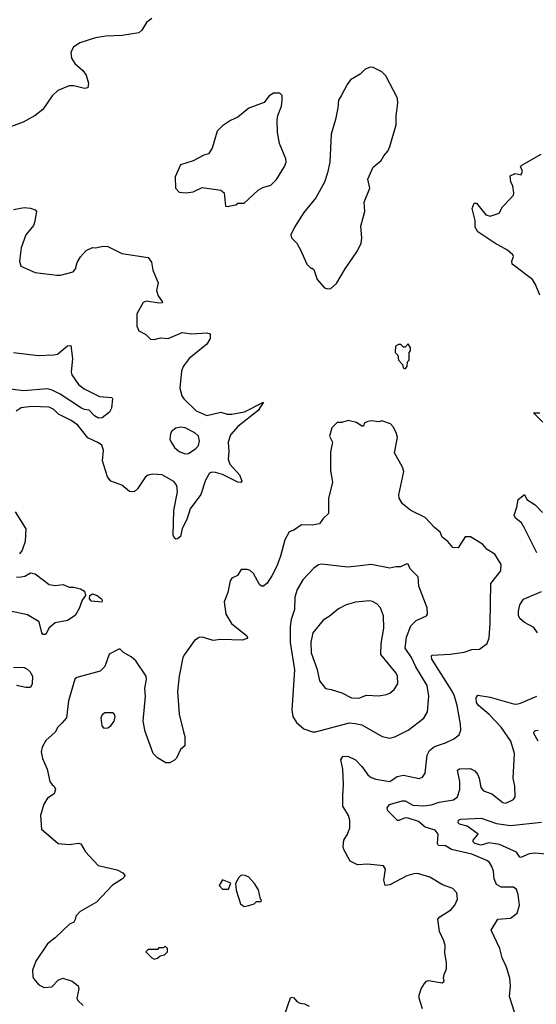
# Model space of a CAD drawing. Extents: x 1550320 to 1685906, y 509093 to 640511.
# Tile 151 of 256: x 1610546 to 1613882, y 591485 to 597844. Entities that reach past the tile are written whole.
import ezdxf

# ---------------------------------------------------------------- set-up
doc = ezdxf.new("R2010")
doc.units = 0

msp = doc.modelspace()

# ---------------------------------------------------------------- linework, layer by layer
at = {"layer": '0CON20XD'}
for points in [[(1611398.8, 597851.2), (1611364.3, 597825.7), (1611334.1, 597775.9), (1611315, 597760), (1611208.3, 597741.7), (1611101.3, 597738.7), (1611035, 597726.9), (1610935, 597695.4), (1610893.4, 597666.6), (1610875.7, 597635), (1610880.8, 597595), (1610900.7, 597560.7), (1610952.5, 597515), (1610974.2, 597485), (1610990, 597435), (1610985.8, 597404.2), (1610965, 597400), (1610895, 597417.5), (1610865, 597416), (1610792.7, 597387.3), (1610755, 597352.5), (1610695.7, 597264.3), (1610646.2, 597225), (1610567.9, 597182.1), (1610487, 597153)], [(1612536.4, 596106.4), (1612555, 596108.8), (1612590.5, 596139.5), (1612646.7, 596235), (1612723.8, 596345), (1612750.5, 596399.5), (1612756, 596435), (1612749.5, 596510.5), (1612774, 596605), (1612770, 596665), (1612806.7, 596755), (1612793.8, 596815), (1612829.3, 596890.7), (1612880, 596935), (1612896.2, 596965), (1612923.8, 596995), (1612935.8, 597025), (1612977.1, 597165), (1612977.3, 597222.7), (1612988, 597305), (1612985, 597337.5), (1612910.5, 597480.5), (1612885, 597507.5), (1612825, 597536.7), (1612803.6, 597536.4), (1612775, 597522.5), (1612745, 597492.5), (1612682.5, 597455), (1612660, 597425), (1612621.7, 597351.7), (1612604, 597325), (1612600.8, 597275), (1612585, 597200), (1612556.7, 597105), (1612548, 596925), (1612533.8, 596855), (1612513.8, 596795), (1612457.3, 596692.7), (1612381.2, 596598.8), (1612320, 596505), (1612297.5, 596455), (1612300, 596435), (1612335, 596400), (1612358.3, 596358.3), (1612400, 596265), (1612425, 596240), (1612435, 596240), (1612445, 596230), (1612467, 596167), (1612513, 596113), (1612536.4, 596106.4)], [(1611895, 596637.5), (1611905, 596642.5), (1611941.7, 596648.3), (1611955, 596660), (1611995, 596660), (1612085, 596742.5), (1612115, 596760), (1612167.5, 596775), (1612205, 596812.5), (1612256.2, 596895), (1612265.9, 596924.1), (1612263.3, 596945), (1612223.6, 597043.6), (1612210, 597115), (1612207.5, 597195), (1612212.5, 597225), (1612236.7, 597285), (1612240, 597325), (1612240, 597355), (1612225, 597370), (1612185, 597370), (1612155, 597350), (1612125, 597310), (1612025, 597273.3), (1611955, 597213.8), (1611907.3, 597192.7), (1611855, 597158.8), (1611821.2, 597125), (1611788, 597015), (1611765, 596977.5), (1611735, 596970), (1611665, 596933.3), (1611585, 596907.5), (1611549.7, 596830.3), (1611552.5, 596755), (1611575, 596731.2), (1611620, 596725), (1611665, 596732), (1611725, 596760), (1611845, 596742.5), (1611866.7, 596725), (1611875, 596640), (1611895, 596637.5)], [(1613903.8, 596065), (1613877.5, 596135), (1613856.4, 596166.4), (1613726, 596265), (1613724.3, 596285), (1613735.7, 596314.3), (1613730, 596325), (1613695.1, 596355.1), (1613615, 596400.5), (1613505.4, 596475), (1613487.7, 596505), (1613486.4, 596546.4), (1613467.5, 596625), (1613480, 596660), (1613495, 596658.8), (1613555, 596584.3), (1613585, 596576.2), (1613642.5, 596595), (1613663.3, 596635), (1613715, 596690), (1613735, 596710), (1613737.5, 596725), (1613729.3, 596769.3), (1613717, 596797), (1613713.3, 596836.7), (1613745, 596850), (1613785, 596842.5), (1613792.5, 596865), (1613780, 596895), (1613787.5, 596905), (1613912.5, 596975)], [(1610505, 596617.5), (1610575, 596632), (1610615, 596626), (1610645, 596616.2), (1610653.3, 596605), (1610642, 596535), (1610633.8, 596515), (1610586.2, 596455), (1610555, 596370), (1610543.8, 596285), (1610552.7, 596252.7), (1610645, 596211.9), (1610785.6, 596194.4), (1610810, 596195), (1610890, 596215), (1610906.2, 596235), (1610916.7, 596275), (1610937.7, 596312.3), (1610975, 596353.3), (1611015, 596373.3), (1611035, 596370), (1611085, 596381.2), (1611115, 596380), (1611205, 596334), (1611375, 596307.5), (1611397.3, 596277.3), (1611406.2, 596226.2), (1611440, 596145), (1611430, 596095), (1611440.5, 596060.5), (1611466.7, 596025), (1611467.5, 596015), (1611445, 596013.1), (1611365.5, 596025.5), (1611342.6, 596017.4), (1611302.9, 595945), (1611302, 595865), (1611314.1, 595834.1), (1611360.5, 595810.5), (1611390.5, 595780.5), (1611415, 595779.2), (1611455, 595790), (1611505, 595786.2), (1611595, 595824.2), (1611655, 595816), (1611755, 595822), (1611776.7, 595815), (1611775.8, 595785), (1611755, 595748), (1611639.4, 595655), (1611601.4, 595605), (1611590, 595575), (1611580, 595465), (1611593.1, 595415), (1611606, 595395), (1611685, 595318.6), (1611755, 595287.1), (1611845, 595310), (1611885, 595296.2), (1611916.1, 595296.1), (1611997.4, 595312.6), (1612120, 595375), (1612085, 595320), (1611955, 595217.1), (1611907.9, 595162.1), (1611890.9, 595115), (1611896.1, 595056.1), (1611891.8, 595005), (1611902.8, 594972.8), (1611965.5, 594905.5), (1611981.2, 594865), (1611974, 594856), (1611955, 594856.9), (1611855, 594906.2), (1611810.6, 594920.6), (1611787.4, 594922.6), (1611771.9, 594915), (1611745, 594870.8), (1611715, 594778.1), (1611645.5, 594685), (1611627.8, 594622.2), (1611593.8, 594555), (1611583.9, 594506.1), (1611565, 594492.5), (1611555, 594490), (1611546.1, 594496.1), (1611536.1, 594516.1), (1611540.5, 594675), (1611564.6, 594795), (1611560, 594835), (1611541.7, 594861.7), (1611466.2, 594905), (1611405, 594908.8), (1611375, 594903.5), (1611358.1, 594891.9), (1611306.6, 594813.4), (1611285, 594796), (1611255, 594796.7), (1611205, 594838), (1611135, 594862.9), (1611112.9, 594892.9), (1611080, 594995), (1611085.8, 595065), (1611075, 595095.5), (1611055, 595111.4), (1610985, 595142.9), (1610922, 595225), (1610878, 595255), (1610796.3, 595296.3), (1610765, 595326.9), (1610735, 595341.9), (1610625, 595345.9), (1610555, 595337.3), (1610522.9, 595315)], [(1613035, 595590), (1613047.5, 595605), (1613050, 595635), (1613060, 595645), (1613060, 595695), (1613070, 595705), (1613070, 595725), (1613055, 595750), (1613035, 595730), (1613025, 595730), (1613007, 595747), (1612993, 595747), (1612972.5, 595735), (1612970, 595695), (1612988.3, 595678.3), (1612992.5, 595645), (1613018.3, 595618.3), (1613022.5, 595595), (1613035, 595590)], [(1610505, 595694), (1610665, 595675.8), (1610765, 595678.9), (1610790, 595685), (1610855, 595738.8), (1610875, 595740), (1610886.4, 595655), (1610877.5, 595567.5), (1610881.3, 595551.3), (1610925, 595487.5), (1610961.1, 595461.1), (1611061.1, 595411.1), (1611141.2, 595405), (1611145.5, 595395), (1611138.5, 595335), (1611125, 595308.6), (1611078, 595272), (1611055, 595270.6), (1611028, 595285), (1610995, 595323.3), (1610965, 595325.8), (1610945, 595334.6), (1610806.1, 595425), (1610755, 595451.4), (1610725, 595459.5), (1610572, 595448), (1610465, 595460.8)], [(1613923.3, 595245), (1613863.3, 595305), (1613905, 595306)], [(1613147.1, 591457.1), (1613125.8, 591525), (1613125.7, 591545), (1613138.6, 591585), (1613159.5, 591620.5), (1613172.5, 591635), (1613185, 591638.8), (1613275, 591623.3), (1613286.2, 591635), (1613282.5, 591655), (1613287, 591677), (1613301.2, 591715), (1613302.5, 591755), (1613292, 591815), (1613292.9, 591865), (1613285.6, 591895), (1613256.9, 591955), (1613246.2, 592035), (1613259.7, 592050.3), (1613330, 592095), (1613355.8, 592125), (1613373.1, 592165), (1613368.8, 592205), (1613342.7, 592232.7), (1613276.6, 592256.6), (1613195, 592305.8), (1613115, 592329.2), (1613091.1, 592328.9), (1613045, 592314.4), (1612935, 592257.1), (1612905, 592253.3), (1612897.5, 592287.5), (1612907.6, 592357.6), (1612895, 592380), (1612795, 592390), (1612726.4, 592386.4), (1612680.5, 592410.5), (1612638.8, 592485), (1612633.8, 592505), (1612638.8, 592545), (1612663.3, 592585), (1612676.7, 592625), (1612677.5, 592675), (1612670, 592705), (1612632.5, 592765), (1612631.7, 592831.7), (1612636.4, 592905), (1612631.9, 593005), (1612618.6, 593065), (1612633.3, 593085), (1612665, 593087.1), (1612715, 593064.4), (1612755, 593022.2), (1612795, 592966.9), (1612815, 592950.6), (1612845, 592938.5), (1612935, 592924.4), (1612983.4, 592956.6), (1613025, 592964.5), (1613125, 592944), (1613146.8, 592953.2), (1613165, 592977.5), (1613176.2, 593095), (1613192.5, 593125), (1613225, 593150.8), (1613295.4, 593174.6), (1613349.3, 593200.7), (1613384.3, 593225.7), (1613394, 593255), (1613391.4, 593295), (1613370.4, 593415), (1613353.4, 593475), (1613338.7, 593508.7), (1613253.2, 593643.2), (1613206.4, 593715), (1613204.4, 593735), (1613209.7, 593740.3), (1613325, 593746.2), (1613415, 593759.4), (1613465, 593775.7), (1613515, 593778), (1613564.1, 593815.9), (1613577.3, 593852.7), (1613584.4, 593945), (1613587.9, 594202.1), (1613652, 594285), (1613655.8, 594325), (1613613.2, 594393.2), (1613565, 594422), (1613535, 594457.5), (1613457.5, 594505), (1613423.3, 594505), (1613377.3, 594432.7), (1613343.3, 594435), (1613310, 594475), (1613275, 594503.3), (1613261.2, 594535), (1613225, 594563.8), (1613165, 594630), (1613072.5, 594675), (1613018.3, 594718.3), (1612996, 594755), (1612994.3, 594775), (1613027, 594927), (1613018, 594955), (1612967, 595047), (1612985.4, 595145.4), (1612977.5, 595177.5), (1612957.5, 595215), (1612940, 595235), (1612885, 595252.5), (1612865, 595247.5), (1612815, 595253.3), (1612795, 595250), (1612770.7, 595239.3), (1612765, 595220), (1612755, 595220), (1612721.7, 595241.7), (1612665.9, 595255.9), (1612625, 595243.3), (1612595, 595242.5), (1612561.7, 595208.3), (1612546.7, 595155), (1612566.2, 595115), (1612553.6, 595053.6), (1612552.5, 594935), (1612566.7, 594855), (1612540, 594755), (1612540, 594655), (1612505, 594622.5), (1612481.7, 594588.3), (1612435, 594580), (1612365, 594582), (1612315, 594548), (1612285, 594536), (1612258.6, 594485), (1612229.5, 594379.5), (1612207.1, 594315), (1612175, 594253.3), (1612143.3, 594205), (1612120, 594185), (1612106.7, 594186.7), (1612095, 594197.5), (1612055, 594267.5), (1612035, 594286.7), (1612015, 594292.5), (1611975, 594292.5), (1611952.5, 594255), (1611915, 594237.5), (1611905, 594220), (1611888.8, 594145), (1611866.4, 594083.6), (1611876, 594005), (1611914, 593945), (1612012.5, 593865), (1612017.5, 593855), (1612013, 593847), (1611983.6, 593836.4), (1611845, 593841.1), (1611795, 593834.4), (1611725.5, 593855.5), (1611705, 593854.4), (1611674.2, 593835), (1611609.2, 593745), (1611600, 593725), (1611575.6, 593605), (1611564.4, 593505), (1611575, 593360), (1611604.2, 593244.2), (1611611.2, 593215), (1611612.5, 593155), (1611585, 593130), (1611558.8, 593075), (1611545, 593061.2), (1611515, 593043.8), (1611490, 593045), (1611435, 593076.7), (1611406.7, 593105), (1611355, 593247.5), (1611342.5, 593315), (1611357.8, 593475), (1611354.5, 593525), (1611364.2, 593584.2), (1611362, 593605), (1611295, 593703.8), (1611265, 593730), (1611217, 593757), (1611195, 593780), (1611185, 593780), (1611122.9, 593747.1), (1611095, 593667.5), (1611065, 593636.2), (1610915, 593595.8), (1610900.8, 593585), (1610861.2, 593445), (1610847.8, 593335), (1610818.6, 593301.4), (1610792.5, 593275), (1610775, 593243.8), (1610715, 593188.8), (1610691.2, 593145), (1610684, 593115), (1610692.7, 593072.7), (1610723.8, 593005), (1610740, 592925), (1610755, 592902.5), (1610767.5, 592895), (1610777.5, 592875), (1610767.5, 592845), (1610725, 592816.7), (1610702.4, 592777.6), (1610680.3, 592705), (1610685.8, 592615.8), (1610795, 592523.8), (1610865, 592518), (1610925, 592526.7), (1610940.7, 592520.7), (1610970.7, 592470.7), (1611052.7, 592382.7), (1611175, 592353.8), (1611212.5, 592335), (1611226.7, 592315), (1611210, 592295), (1611145, 592254.2), (1611041.2, 592145), (1610936, 592085), (1610908, 592055), (1610903.3, 592033.3), (1610895, 592016.7), (1610867, 592003), (1610775.5, 591914.5), (1610724.3, 591875), (1610650, 591765), (1610628.6, 591705), (1610630, 591665), (1610635, 591651.2), (1610670.2, 591610.2), (1610703.1, 591593.1), (1610752.4, 591597.6), (1610795, 591641.2), (1610825, 591654), (1610885, 591634), (1610923.8, 591605), (1610928, 591585), (1610914, 591525), (1610920.3, 591510.3), (1610955, 591476.7)], [(1611615, 595040.5), (1611635, 595043.6), (1611683.3, 595075), (1611700.9, 595095), (1611707.1, 595125), (1611700, 595155), (1611676.2, 595176.2), (1611615, 595207.5), (1611585, 595212.5), (1611555, 595205.7), (1611526, 595185), (1611519.7, 595170.3), (1611515.7, 595135), (1611522.9, 595115), (1611545, 595081.1), (1611575, 595055.6), (1611615, 595040.5)], [(1613885, 594402), (1613804.4, 594565), (1613785.7, 594595), (1613747.5, 594625), (1613738.6, 594645), (1613755.7, 594695), (1613763.9, 594746.1), (1613805, 594777.5), (1613821.2, 594745), (1613875, 594710.6), (1613921.7, 594661.7)], [(1610516, 594665), (1610585.7, 594555), (1610580.6, 594475), (1610561.3, 594418.7), (1610543.3, 594395)], [(1612935, 593204.4), (1612967.6, 593212.4), (1613055, 593256.9), (1613155, 593332.9), (1613179.6, 593375), (1613188.2, 593475), (1613177.2, 593545), (1613104.1, 593664.1), (1613075.9, 593725), (1613034, 593785), (1613043.2, 593856.8), (1613070.9, 593929.1), (1613105, 593964.4), (1613173.3, 593995), (1613178.8, 594005), (1613177.5, 594045), (1613122.5, 594185), (1613120, 594245), (1613067.7, 594297.7), (1613055, 594328), (1613045, 594330), (1613005, 594310), (1612975, 594310.6), (1612935, 594301.8), (1612815, 594325.6), (1612745, 594317.1), (1612665, 594308.5), (1612495, 594328.9), (1612475, 594324.3), (1612445, 594302.9), (1612374, 594226), (1612337.5, 594165), (1612321.5, 594115), (1612320.5, 594035), (1612298.6, 593971.4), (1612293.1, 593925), (1612291.9, 593821.9), (1612320, 593645), (1612303.1, 593385), (1612310, 593345), (1612332.5, 593305), (1612380, 593265), (1612435.8, 593245.8), (1612455.9, 593245.9), (1612675, 593302.5), (1612711.7, 593298.3), (1612755, 593291.1), (1612885.5, 593215.5), (1612935, 593204.4)], [(1610525, 594244.4), (1610555, 594245.8), (1610579.7, 594250.3), (1610615, 594271.2), (1610645, 594266), (1610736.6, 594196.6), (1610775, 594190), (1610825.8, 594195.8), (1610865, 594180), (1610895, 594180), (1610938.9, 594168.9), (1610963.1, 594153.1), (1610969.6, 594125), (1610949.6, 594095), (1610929.3, 594040.7), (1610903.3, 593996.7), (1610855, 593963.2), (1610775, 593948.9), (1610734.4, 593915), (1610715, 593872.9), (1610695, 593874.3), (1610687.5, 593885), (1610670.8, 593955), (1610595, 594000.5), (1610495, 594022.7)], [(1611075, 594082.5), (1611009.1, 594089.1), (1610996.7, 594105), (1610998.6, 594125), (1611015, 594137.1), (1611046, 594126), (1611073.3, 594105), (1611078.9, 594095), (1611075, 594082.5)], [(1613890.6, 593885), (1613865, 593918.6), (1613805, 593951.9), (1613776.9, 593975), (1613767.5, 593995), (1613767.3, 594025), (1613775.5, 594064.5), (1613798.5, 594101.5), (1613915, 594151.2)], [(1612735, 593462.2), (1612785, 593482.9), (1612865, 593477.1), (1612915, 593485.6), (1612936.2, 593493.8), (1612965, 593517.5), (1612986.9, 593555), (1612986.2, 593605), (1612976.5, 593625), (1612876.9, 593745), (1612880.4, 593815), (1612897.3, 593915), (1612895.6, 593995), (1612875, 594046.2), (1612851.3, 594071.3), (1612825, 594085.7), (1612805, 594090), (1612715, 594082.5), (1612655, 594064.2), (1612605, 594039.2), (1612545, 593990), (1612505, 593966.2), (1612438.9, 593885), (1612425.5, 593825), (1612428.6, 593755), (1612466.6, 593646.6), (1612482.2, 593575), (1612520.8, 593525), (1612558.1, 593518.1), (1612625, 593497.5), (1612687.5, 593465), (1612735, 593462.2)], [(1610506.6, 593663.4), (1610575, 593660.8), (1610592.5, 593652.5), (1610611.2, 593635), (1610628.8, 593605), (1610625.9, 593554.1), (1610615, 593531.2), (1610585, 593530.6), (1610525, 593543.3)], [(1613741.5, 591435), (1613709.2, 591535), (1613714.3, 591605.7), (1613710.6, 591655), (1613690, 591725), (1613661.5, 591785), (1613645.6, 591845), (1613591.2, 591965), (1613632.5, 592035), (1613715, 592042), (1613758.8, 592075), (1613773.9, 592126.1), (1613765.6, 592195.6), (1613755, 592226.2), (1613735, 592241.4), (1613655, 592242.9), (1613625, 592260), (1613610, 592295), (1613605.6, 592345), (1613595.6, 592375), (1613580.2, 592400.2), (1613562.5, 592415), (1613465, 592454.7), (1613335, 592484.6), (1613295, 592509.5), (1613250.2, 592510.2), (1613243.8, 592523.8), (1613247.5, 592585), (1613229.5, 592609.5), (1613165, 592630), (1613120.8, 592665), (1613055, 592687.7), (1613035, 592689.3), (1612995, 592671.5), (1612985, 592672.7), (1612922.5, 592735), (1612918.1, 592755), (1612934.2, 592775), (1613015, 592800.4), (1613035, 592799.5), (1613085, 592771.4), (1613155, 592768.1), (1613205, 592773.2), (1613255, 592790.4), (1613346.7, 592805), (1613373.3, 592825), (1613387.1, 592872.9), (1613388.5, 592925), (1613372.5, 592997.5), (1613385, 593005.6), (1613455, 593008.8), (1613484.2, 592994.2), (1613501.2, 592971.2), (1613513.1, 592945), (1613524.5, 592885), (1613540, 592865), (1613595.6, 592845.6), (1613665, 592788.8), (1613686.1, 592783.9), (1613735, 592807.5), (1613746, 592825), (1613742.5, 592895), (1613732.9, 592945), (1613740.9, 593105), (1613716.9, 593185), (1613654.1, 593275), (1613577.7, 593357.7), (1613509.2, 593415), (1613496.2, 593435), (1613492.5, 593465), (1613505, 593480.8), (1613585, 593469.4), (1613735, 593425.4), (1613755, 593424.6), (1613780.2, 593429.8), (1613885, 593476.2)], [(1611089.5, 593269.5), (1611115, 593270.8), (1611135, 593284), (1611156.5, 593315), (1611161.8, 593345), (1611155, 593362), (1611145, 593368.5), (1611095, 593367.1), (1611079.2, 593355), (1611070, 593335), (1611075, 593283.3), (1611089.5, 593269.5)], [(1613894.3, 593184.3), (1613865.7, 593235), (1613867, 593243), (1613877.4, 593252.6), (1613895, 593255.4)], [(1614055, 592444.5), (1613875, 592461.3), (1613835, 592457.5), (1613783.1, 592433.1), (1613774.7, 592434.7), (1613755, 592468.5), (1613645, 592517.1), (1613575, 592528.9), (1613525, 592513.8), (1613485, 592523.1), (1613474, 592535), (1613473.6, 592546.4), (1613506.7, 592585), (1613435, 592636.1), (1613385, 592647.8), (1613376.6, 592656.6), (1613380, 592675), (1613395, 592680.9), (1613525, 592688.1), (1613625.9, 592654.1), (1613715, 592641.2), (1613915, 592662.6)], [(1611995, 592117.5), (1612025, 592122.5), (1612060, 592135), (1612075, 592150), (1612105, 592150), (1612107, 592157), (1612100, 592165), (1612087.5, 592225), (1612062.5, 592265), (1612025, 592307.5), (1612001.7, 592318.3), (1611975, 592320), (1611960, 592305), (1611940, 592265), (1611943, 592223), (1611972.5, 592135), (1611995, 592117.5)], [(1611895, 592230), (1611908.3, 592268.3), (1611855, 592290), (1611833, 592253), (1611855, 592230), (1611895, 592230)], [(1611415, 591777.5), (1611435, 591782.5), (1611451.7, 591798.3), (1611480, 591805), (1611500, 591825), (1611500, 591845), (1611485, 591860), (1611475, 591850), (1611445, 591850), (1611435, 591840), (1611375, 591840), (1611360, 591825), (1611400, 591785), (1611415, 591777.5)], [(1612257.3, 591422.7), (1612295, 591527.5), (1612305, 591532.5), (1612315, 591527.5), (1612335, 591502.5), (1612355, 591492.5), (1612385, 591487.5), (1612415, 591472.5)]]:
    msp.add_lwpolyline(points, dxfattribs=at)

doc.saveas('drawing.dxf')
